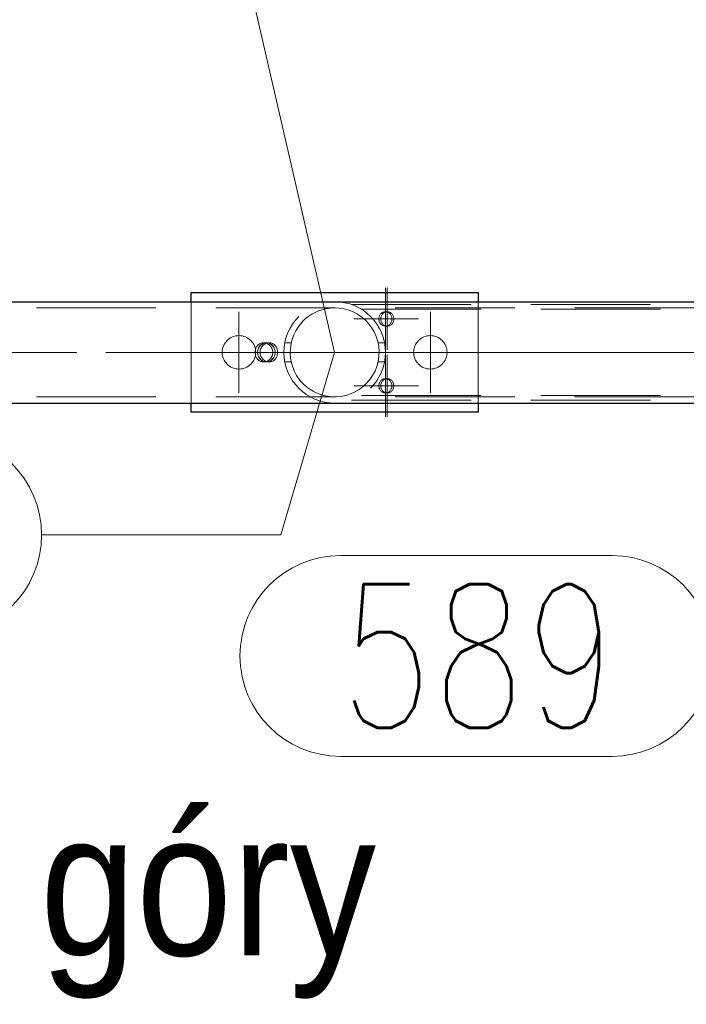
# Model space of a CAD drawing. Header units: millimetres. Extents: x -845 to -83, y 8759 to 9255.
# Tile 114 of 119: x -400 to -386, y 8804 to 8825. Entities that reach past the tile are written whole.
import ezdxf

# ---------------------------------------------------------------- set-up
doc = ezdxf.new("R2010")
doc.units = ezdxf.units.MM
doc.header["$LTSCALE"] = 10
doc.linetypes.add('HIDDEN', pattern=[0.375, 0.25, -0.125])
doc.linetypes.add('MITTE', pattern=[2, 1.25, -0.25, 0.25, -0.25])
for name, color, linetype, lineweight in [('PS_Hidden', 2, 'HIDDEN', 9), ('PS_Mid', 5, 'MITTE', 15), ('PS_Pos', 1, 'Continuous', 15), ('PS_Shape', 161, 'Continuous', 30), ('PS_SOLID', 7, 'Continuous', 30), ('PS_TEXT', 3, 'Continuous', 18)]:
    doc.layers.add(name, color=color, linetype=linetype, lineweight=lineweight)
doc.styles.add('gil', font='txt', dxfattribs={"width": 0.9})
doc.styles.add('simplex', font='simplex.shx', dxfattribs={"width": 0.75})

# ---------------------------------------------------------------- blocks, each defined once
blk = doc.blocks.new('*X575')
at = {"layer": 'PS_Hidden', "color": 2, "linetype": 'HIDDEN'}
for p, q in [((-396.54, 8817.036), (-396.54, 8819.156)), ((-390.54, 8819.156), (-390.54, 8817.036)), ((-411.025, 8819.026), (-311.275, 8819.026)), ((-394.017, 8818.894), (-394.083, 8818.85)), ((-393.948, 8818.931), (-394.017, 8818.894)), ((-393.879, 8818.961), (-393.948, 8818.931)), ((-393.805, 8818.987), (-393.879, 8818.961)), ((-393.722, 8819.007), (-393.805, 8818.987)), ((-393.633, 8819.021), (-393.722, 8819.007)), ((-393.54, 8819.026), (-393.633, 8819.021)), ((-393.443, 8819.021), (-393.54, 8819.026)), ((-393.54, 8819.026), (-393.54, 8819.026)), ((-393.344, 8819.005), (-393.443, 8819.021)), ((-393.246, 8818.978), (-393.344, 8819.005)), ((-393.15, 8818.94), (-393.246, 8818.978)), ((-393.188, 8819.096), (-383.34, 8819.096)), ((-393.059, 8818.892), (-393.15, 8818.94)), ((-392.974, 8818.834), (-393.059, 8818.892)), ((-392.98, 8818.996), (-383.34, 8818.996)), ((-392.589, 8818.887), (-392.58, 8818.899)), ((-392.58, 8818.899), (-392.57, 8818.909)), ((-392.57, 8818.909), (-392.558, 8818.919)), ((-392.558, 8818.919), (-392.547, 8818.927)), ((-392.54, 8818.899), (-392.549, 8818.887)), ((-392.547, 8818.927), (-392.534, 8818.933)), ((-392.53, 8818.909), (-392.54, 8818.899)), ((-392.534, 8818.933), (-392.521, 8818.939)), ((-392.519, 8818.919), (-392.53, 8818.909)), ((-392.521, 8818.939), (-392.507, 8818.943)), ((-392.507, 8818.927), (-392.519, 8818.919)), ((-392.507, 8818.943), (-392.494, 8818.945)), ((-392.495, 8818.933), (-392.507, 8818.927)), ((-392.482, 8818.939), (-392.495, 8818.933)), ((-392.494, 8818.945), (-392.48, 8818.946)), ((-392.468, 8818.943), (-392.482, 8818.939)), ((-392.48, 8818.946), (-392.466, 8818.945)), ((-392.44, 8818.946), (-392.48, 8818.946)), ((-392.454, 8818.945), (-392.468, 8818.943)), ((-392.466, 8818.945), (-392.452, 8818.943)), ((-392.44, 8818.946), (-392.454, 8818.945)), ((-392.452, 8818.943), (-392.438, 8818.939)), ((-392.426, 8818.945), (-392.44, 8818.946)), ((-392.438, 8818.939), (-392.425, 8818.933)), ((-392.413, 8818.943), (-392.426, 8818.945)), ((-392.425, 8818.933), (-392.413, 8818.927)), ((-392.399, 8818.939), (-392.413, 8818.943)), ((-392.413, 8818.927), (-392.401, 8818.919)), ((-392.401, 8818.919), (-392.39, 8818.909)), ((-392.386, 8818.933), (-392.399, 8818.939)), ((-392.39, 8818.909), (-392.38, 8818.899)), ((-392.373, 8818.927), (-392.386, 8818.933)), ((-392.38, 8818.899), (-392.371, 8818.887)), ((-392.362, 8818.919), (-392.373, 8818.927)), ((-392.351, 8818.909), (-392.362, 8818.919)), ((-392.34, 8818.899), (-392.351, 8818.909)), ((-392.331, 8818.887), (-392.34, 8818.899)), ((-394.256, 8818.688), (-394.306, 8818.622)), ((-394.204, 8818.747), (-394.256, 8818.688)), ((-394.146, 8818.801), (-394.204, 8818.747)), ((-394.083, 8818.85), (-394.146, 8818.801)), ((-392.898, 8818.769), (-392.974, 8818.834)), ((-392.83, 8818.696), (-392.898, 8818.769)), ((-392.768, 8818.614), (-392.83, 8818.696)), ((-392.617, 8818.803), (-392.616, 8818.818)), ((-392.617, 8818.788), (-392.617, 8818.803)), ((-392.616, 8818.773), (-392.617, 8818.788)), ((-392.616, 8818.818), (-392.613, 8818.833)), ((-392.613, 8818.758), (-392.616, 8818.773)), ((-392.613, 8818.833), (-392.609, 8818.848)), ((-392.609, 8818.743), (-392.613, 8818.758)), ((-392.609, 8818.848), (-392.604, 8818.862)), ((-392.604, 8818.73), (-392.609, 8818.743)), ((-392.604, 8818.862), (-392.597, 8818.875)), ((-392.597, 8818.716), (-392.604, 8818.73)), ((-392.597, 8818.875), (-392.589, 8818.887)), ((-392.589, 8818.704), (-392.597, 8818.716)), ((-392.58, 8818.692), (-392.589, 8818.704)), ((-392.57, 8818.682), (-392.58, 8818.692)), ((-392.577, 8818.818), (-392.578, 8818.803)), ((-392.578, 8818.803), (-392.578, 8818.788)), ((-392.578, 8818.788), (-392.577, 8818.773)), ((-392.574, 8818.833), (-392.577, 8818.818)), ((-392.577, 8818.773), (-392.574, 8818.758)), ((-392.57, 8818.848), (-392.574, 8818.833)), ((-392.574, 8818.758), (-392.57, 8818.743)), ((-392.564, 8818.862), (-392.57, 8818.848)), ((-392.57, 8818.743), (-392.564, 8818.73)), ((-392.557, 8818.875), (-392.564, 8818.862)), ((-392.564, 8818.73), (-392.557, 8818.716)), ((-392.549, 8818.887), (-392.557, 8818.875)), ((-392.557, 8818.716), (-392.549, 8818.704)), ((-392.549, 8818.704), (-392.54, 8818.692)), ((-392.54, 8818.692), (-392.53, 8818.682)), ((-392.38, 8818.692), (-392.39, 8818.682)), ((-392.371, 8818.704), (-392.38, 8818.692)), ((-392.371, 8818.887), (-392.363, 8818.875)), ((-392.363, 8818.716), (-392.371, 8818.704)), ((-392.363, 8818.875), (-392.356, 8818.862)), ((-392.356, 8818.73), (-392.363, 8818.716)), ((-392.356, 8818.862), (-392.35, 8818.848)), ((-392.35, 8818.743), (-392.356, 8818.73)), ((-392.351, 8818.682), (-392.34, 8818.692)), ((-392.35, 8818.848), (-392.346, 8818.833)), ((-392.346, 8818.758), (-392.35, 8818.743)), ((-392.346, 8818.833), (-392.343, 8818.818)), ((-392.343, 8818.773), (-392.346, 8818.758)), ((-392.343, 8818.818), (-392.342, 8818.803)), ((-392.342, 8818.788), (-392.343, 8818.773)), ((-392.342, 8818.803), (-392.342, 8818.788)), ((-392.34, 8818.692), (-392.331, 8818.704)), ((-392.323, 8818.875), (-392.331, 8818.887)), ((-392.331, 8818.704), (-392.323, 8818.716)), ((-392.317, 8818.862), (-392.323, 8818.875)), ((-392.323, 8818.716), (-392.317, 8818.73)), ((-392.311, 8818.848), (-392.317, 8818.862)), ((-392.317, 8818.73), (-392.311, 8818.743)), ((-392.307, 8818.833), (-392.311, 8818.848)), ((-392.311, 8818.743), (-392.307, 8818.758)), ((-392.304, 8818.818), (-392.307, 8818.833)), ((-392.307, 8818.758), (-392.304, 8818.773)), ((-392.303, 8818.803), (-392.304, 8818.818)), ((-392.304, 8818.773), (-392.303, 8818.788)), ((-392.303, 8818.788), (-392.303, 8818.803)), ((-394.353, 8818.547), (-394.394, 8818.464)), ((-394.306, 8818.622), (-394.353, 8818.547)), ((-392.714, 8818.523), (-392.768, 8818.614)), ((-392.67, 8818.426), (-392.714, 8818.523)), ((-392.558, 8818.672), (-392.57, 8818.682)), ((-392.547, 8818.664), (-392.558, 8818.672)), ((-392.534, 8818.658), (-392.547, 8818.664)), ((-392.521, 8818.652), (-392.534, 8818.658)), ((-392.53, 8818.682), (-392.519, 8818.672)), ((-392.507, 8818.649), (-392.521, 8818.652)), ((-392.519, 8818.672), (-392.507, 8818.664)), ((-392.507, 8818.664), (-392.495, 8818.658)), ((-392.494, 8818.646), (-392.507, 8818.649)), ((-392.495, 8818.658), (-392.482, 8818.652)), ((-392.48, 8818.646), (-392.494, 8818.646)), ((-392.482, 8818.652), (-392.468, 8818.649)), ((-392.466, 8818.646), (-392.48, 8818.646)), ((-392.44, 8818.646), (-392.48, 8818.646)), ((-392.468, 8818.649), (-392.454, 8818.646)), ((-392.452, 8818.649), (-392.466, 8818.646)), ((-392.454, 8818.646), (-392.44, 8818.646)), ((-392.438, 8818.652), (-392.452, 8818.649)), ((-392.44, 8818.646), (-392.426, 8818.646)), ((-392.425, 8818.658), (-392.438, 8818.652)), ((-392.426, 8818.646), (-392.413, 8818.649)), ((-392.413, 8818.664), (-392.425, 8818.658)), ((-392.401, 8818.672), (-392.413, 8818.664)), ((-392.413, 8818.649), (-392.399, 8818.652)), ((-392.39, 8818.682), (-392.401, 8818.672)), ((-392.399, 8818.652), (-392.386, 8818.658)), ((-392.386, 8818.658), (-392.373, 8818.664)), ((-392.373, 8818.664), (-392.362, 8818.672)), ((-392.362, 8818.672), (-392.351, 8818.682)), ((-395.115, 8818.27), (-395.098, 8818.279)), ((-395.098, 8818.279), (-395.081, 8818.286)), ((-395.081, 8818.286), (-395.063, 8818.292)), ((-395.063, 8818.292), (-395.045, 8818.295)), ((-395.046, 8818.279), (-395.063, 8818.27)), ((-395.051, 8818.27), (-395.034, 8818.279)), ((-395.029, 8818.286), (-395.046, 8818.279)), ((-395.045, 8818.295), (-395.027, 8818.296)), ((-395.034, 8818.279), (-395.015, 8818.286)), ((-395.011, 8818.292), (-395.029, 8818.286)), ((-395.027, 8818.296), (-395.009, 8818.295)), ((-395.027, 8818.296), (-394.975, 8818.296)), ((-395.015, 8818.286), (-394.997, 8818.292)), ((-394.993, 8818.295), (-395.011, 8818.292)), ((-395.009, 8818.295), (-394.99, 8818.292)), ((-394.982, 8818.279), (-394.999, 8818.27)), ((-394.997, 8818.292), (-394.978, 8818.295)), ((-394.975, 8818.296), (-394.993, 8818.295)), ((-394.99, 8818.292), (-394.972, 8818.286)), ((-394.963, 8818.286), (-394.982, 8818.279)), ((-394.978, 8818.295), (-394.96, 8818.296)), ((-394.957, 8818.295), (-394.975, 8818.296)), ((-394.972, 8818.286), (-394.953, 8818.279)), ((-394.945, 8818.292), (-394.963, 8818.286)), ((-394.96, 8818.296), (-394.942, 8818.295)), ((-394.96, 8818.296), (-394.908, 8818.296)), ((-394.938, 8818.292), (-394.957, 8818.295)), ((-394.953, 8818.279), (-394.936, 8818.27)), ((-394.926, 8818.295), (-394.945, 8818.292)), ((-394.942, 8818.295), (-394.924, 8818.292)), ((-394.919, 8818.286), (-394.938, 8818.292)), ((-394.908, 8818.296), (-394.926, 8818.295)), ((-394.924, 8818.292), (-394.906, 8818.286)), ((-394.901, 8818.279), (-394.919, 8818.286)), ((-394.89, 8818.295), (-394.908, 8818.296)), ((-394.908, 8818.296), (-394.908, 8818.296)), ((-394.906, 8818.286), (-394.888, 8818.279)), ((-394.884, 8818.27), (-394.901, 8818.279)), ((-394.871, 8818.292), (-394.89, 8818.295)), ((-394.888, 8818.279), (-394.872, 8818.27)), ((-394.854, 8818.286), (-394.871, 8818.292)), ((-394.836, 8818.279), (-394.854, 8818.286)), ((-394.82, 8818.27), (-394.836, 8818.279)), ((-394.448, 8818.296), (-394.581, 8818.296)), ((-394.452, 8818.279), (-394.466, 8818.179)), ((-394.427, 8818.374), (-394.452, 8818.279)), ((-394.394, 8818.464), (-394.427, 8818.374)), ((-392.638, 8818.324), (-392.67, 8818.426)), ((-392.618, 8818.219), (-392.638, 8818.324)), ((-392.631, 8818.296), (-392.499, 8818.296)), ((-395.202, 8818.105), (-395.201, 8818.125)), ((-395.202, 8818.086), (-395.202, 8818.105)), ((-395.201, 8818.066), (-395.202, 8818.086)), ((-395.201, 8818.125), (-395.197, 8818.145)), ((-395.197, 8818.145), (-395.192, 8818.165)), ((-395.192, 8818.165), (-395.185, 8818.184)), ((-395.185, 8818.184), (-395.177, 8818.202)), ((-395.177, 8818.202), (-395.167, 8818.218)), ((-395.167, 8818.218), (-395.156, 8818.234)), ((-395.156, 8818.234), (-395.144, 8818.247)), ((-395.149, 8818.125), (-395.151, 8818.105)), ((-395.151, 8818.105), (-395.149, 8818.125)), ((-395.151, 8818.105), (-395.151, 8818.086)), ((-395.151, 8818.086), (-395.151, 8818.105)), ((-395.151, 8818.086), (-395.149, 8818.066)), ((-395.149, 8818.066), (-395.151, 8818.086)), ((-395.146, 8818.145), (-395.149, 8818.125)), ((-395.149, 8818.125), (-395.145, 8818.145)), ((-395.141, 8818.165), (-395.146, 8818.145)), ((-395.145, 8818.145), (-395.139, 8818.165)), ((-395.144, 8818.247), (-395.13, 8818.259)), ((-395.134, 8818.184), (-395.141, 8818.165)), ((-395.139, 8818.165), (-395.131, 8818.184)), ((-395.125, 8818.202), (-395.134, 8818.184)), ((-395.131, 8818.184), (-395.121, 8818.202)), ((-395.13, 8818.259), (-395.115, 8818.27)), ((-395.115, 8818.218), (-395.125, 8818.202)), ((-395.121, 8818.202), (-395.11, 8818.218)), ((-395.104, 8818.234), (-395.115, 8818.218)), ((-395.11, 8818.218), (-395.097, 8818.234)), ((-395.092, 8818.247), (-395.104, 8818.234)), ((-395.098, 8818.125), (-395.1, 8818.105)), ((-395.1, 8818.105), (-395.1, 8818.086)), ((-395.1, 8818.086), (-395.098, 8818.066)), ((-395.094, 8818.145), (-395.098, 8818.125)), ((-395.097, 8818.234), (-395.083, 8818.247)), ((-395.088, 8818.165), (-395.094, 8818.145)), ((-395.078, 8818.259), (-395.092, 8818.247)), ((-395.079, 8818.184), (-395.088, 8818.165)), ((-395.083, 8818.247), (-395.068, 8818.259)), ((-395.069, 8818.202), (-395.079, 8818.184)), ((-395.063, 8818.27), (-395.078, 8818.259)), ((-395.058, 8818.218), (-395.069, 8818.202)), ((-395.068, 8818.259), (-395.051, 8818.27)), ((-395.045, 8818.234), (-395.058, 8818.218)), ((-395.031, 8818.247), (-395.045, 8818.234)), ((-395.016, 8818.259), (-395.031, 8818.247)), ((-394.999, 8818.27), (-395.016, 8818.259)), ((-394.936, 8818.27), (-394.919, 8818.259)), ((-394.919, 8818.259), (-394.903, 8818.247)), ((-394.903, 8818.247), (-394.89, 8818.234)), ((-394.89, 8818.234), (-394.877, 8818.218)), ((-394.867, 8818.259), (-394.884, 8818.27)), ((-394.877, 8818.218), (-394.865, 8818.202)), ((-394.872, 8818.27), (-394.857, 8818.259)), ((-394.852, 8818.247), (-394.867, 8818.259)), ((-394.865, 8818.202), (-394.855, 8818.184)), ((-394.857, 8818.259), (-394.843, 8818.247)), ((-394.855, 8818.184), (-394.847, 8818.165)), ((-394.838, 8818.234), (-394.852, 8818.247)), ((-394.847, 8818.165), (-394.841, 8818.145)), ((-394.843, 8818.247), (-394.831, 8818.234)), ((-394.841, 8818.145), (-394.837, 8818.125)), ((-394.825, 8818.218), (-394.838, 8818.234)), ((-394.837, 8818.125), (-394.835, 8818.105)), ((-394.835, 8818.086), (-394.837, 8818.066)), ((-394.835, 8818.105), (-394.835, 8818.086)), ((-394.831, 8818.234), (-394.82, 8818.218)), ((-394.814, 8818.202), (-394.825, 8818.218)), ((-394.805, 8818.259), (-394.82, 8818.27)), ((-394.82, 8818.218), (-394.81, 8818.202)), ((-394.804, 8818.184), (-394.814, 8818.202)), ((-394.81, 8818.202), (-394.801, 8818.184)), ((-394.791, 8818.247), (-394.805, 8818.259)), ((-394.796, 8818.165), (-394.804, 8818.184)), ((-394.801, 8818.184), (-394.794, 8818.165)), ((-394.79, 8818.145), (-394.796, 8818.165)), ((-394.794, 8818.165), (-394.789, 8818.145)), ((-394.779, 8818.234), (-394.791, 8818.247)), ((-394.786, 8818.125), (-394.79, 8818.145)), ((-394.789, 8818.145), (-394.785, 8818.125)), ((-394.784, 8818.105), (-394.786, 8818.125)), ((-394.786, 8818.066), (-394.784, 8818.086)), ((-394.785, 8818.125), (-394.784, 8818.105)), ((-394.784, 8818.086), (-394.785, 8818.066)), ((-394.784, 8818.086), (-394.784, 8818.105)), ((-394.784, 8818.105), (-394.784, 8818.086)), ((-394.768, 8818.218), (-394.779, 8818.234)), ((-394.758, 8818.202), (-394.768, 8818.218)), ((-394.75, 8818.184), (-394.758, 8818.202)), ((-394.743, 8818.165), (-394.75, 8818.184)), ((-394.738, 8818.145), (-394.743, 8818.165)), ((-394.734, 8818.125), (-394.738, 8818.145)), ((-394.733, 8818.105), (-394.734, 8818.125)), ((-394.734, 8818.066), (-394.733, 8818.086)), ((-394.733, 8818.086), (-394.733, 8818.105)), ((-394.466, 8818.179), (-394.47, 8818.076)), ((-394.47, 8818.076), (-394.462, 8817.975)), ((-392.61, 8818.115), (-392.618, 8818.219)), ((-392.614, 8818.011), (-392.61, 8818.115)), ((-395.197, 8818.046), (-395.201, 8818.066)), ((-395.192, 8818.026), (-395.197, 8818.046)), ((-395.185, 8818.007), (-395.192, 8818.026)), ((-395.177, 8817.989), (-395.185, 8818.007)), ((-395.167, 8817.973), (-395.177, 8817.989)), ((-395.156, 8817.958), (-395.167, 8817.973)), ((-395.144, 8817.944), (-395.156, 8817.958)), ((-395.149, 8818.066), (-395.146, 8818.046)), ((-395.145, 8818.046), (-395.149, 8818.066)), ((-395.146, 8818.046), (-395.141, 8818.026)), ((-395.139, 8818.026), (-395.145, 8818.046)), ((-395.13, 8817.932), (-395.144, 8817.944)), ((-395.141, 8818.026), (-395.134, 8818.007)), ((-395.131, 8818.007), (-395.139, 8818.026)), ((-395.134, 8818.007), (-395.125, 8817.989)), ((-395.121, 8817.989), (-395.131, 8818.007)), ((-395.115, 8817.921), (-395.13, 8817.932)), ((-395.125, 8817.989), (-395.115, 8817.973)), ((-395.11, 8817.973), (-395.121, 8817.989)), ((-395.115, 8817.973), (-395.104, 8817.958)), ((-395.098, 8817.912), (-395.115, 8817.921)), ((-395.097, 8817.958), (-395.11, 8817.973)), ((-395.104, 8817.958), (-395.092, 8817.944)), ((-395.098, 8818.066), (-395.094, 8818.046)), ((-395.081, 8817.905), (-395.098, 8817.912)), ((-395.083, 8817.944), (-395.097, 8817.958)), ((-395.094, 8818.046), (-395.088, 8818.026)), ((-395.092, 8817.944), (-395.078, 8817.932)), ((-395.088, 8818.026), (-395.079, 8818.007)), ((-395.068, 8817.932), (-395.083, 8817.944)), ((-395.063, 8817.9), (-395.081, 8817.905)), ((-395.079, 8818.007), (-395.069, 8817.989)), ((-395.078, 8817.932), (-395.063, 8817.921)), ((-395.069, 8817.989), (-395.058, 8817.973)), ((-395.051, 8817.921), (-395.068, 8817.932)), ((-395.063, 8817.921), (-395.046, 8817.912)), ((-395.045, 8817.897), (-395.063, 8817.9)), ((-395.058, 8817.973), (-395.045, 8817.958)), ((-395.034, 8817.912), (-395.051, 8817.921)), ((-395.046, 8817.912), (-395.029, 8817.905)), ((-395.045, 8817.958), (-395.031, 8817.944)), ((-395.027, 8817.896), (-395.045, 8817.897)), ((-395.015, 8817.905), (-395.034, 8817.912)), ((-395.031, 8817.944), (-395.016, 8817.932)), ((-395.029, 8817.905), (-395.011, 8817.9)), ((-395.009, 8817.897), (-395.027, 8817.896)), ((-395.027, 8817.896), (-394.975, 8817.896)), ((-395.016, 8817.932), (-394.999, 8817.921)), ((-394.997, 8817.9), (-395.015, 8817.905)), ((-395.011, 8817.9), (-394.993, 8817.897)), ((-394.99, 8817.9), (-395.009, 8817.897)), ((-394.999, 8817.921), (-394.982, 8817.912)), ((-394.978, 8817.897), (-394.997, 8817.9)), ((-394.993, 8817.897), (-394.975, 8817.896)), ((-394.972, 8817.905), (-394.99, 8817.9)), ((-394.982, 8817.912), (-394.963, 8817.905)), ((-394.96, 8817.896), (-394.978, 8817.897)), ((-394.975, 8817.896), (-394.957, 8817.897)), ((-394.953, 8817.912), (-394.972, 8817.905)), ((-394.963, 8817.905), (-394.945, 8817.9)), ((-394.942, 8817.897), (-394.96, 8817.896)), ((-394.96, 8817.896), (-394.908, 8817.896)), ((-394.957, 8817.897), (-394.938, 8817.9)), ((-394.936, 8817.921), (-394.953, 8817.912)), ((-394.945, 8817.9), (-394.926, 8817.897)), ((-394.924, 8817.9), (-394.942, 8817.897)), ((-394.938, 8817.9), (-394.919, 8817.905)), ((-394.919, 8817.932), (-394.936, 8817.921)), ((-394.926, 8817.897), (-394.908, 8817.896)), ((-394.906, 8817.905), (-394.924, 8817.9)), ((-394.903, 8817.944), (-394.919, 8817.932)), ((-394.919, 8817.905), (-394.901, 8817.912)), ((-394.908, 8817.896), (-394.89, 8817.897)), ((-394.888, 8817.912), (-394.906, 8817.905)), ((-394.89, 8817.958), (-394.903, 8817.944)), ((-394.901, 8817.912), (-394.884, 8817.921)), ((-394.877, 8817.973), (-394.89, 8817.958)), ((-394.89, 8817.897), (-394.871, 8817.9)), ((-394.872, 8817.921), (-394.888, 8817.912)), ((-394.884, 8817.921), (-394.867, 8817.932)), ((-394.865, 8817.989), (-394.877, 8817.973)), ((-394.857, 8817.932), (-394.872, 8817.921)), ((-394.871, 8817.9), (-394.854, 8817.905)), ((-394.867, 8817.932), (-394.852, 8817.944)), ((-394.855, 8818.007), (-394.865, 8817.989)), ((-394.843, 8817.944), (-394.857, 8817.932)), ((-394.847, 8818.026), (-394.855, 8818.007)), ((-394.854, 8817.905), (-394.836, 8817.912)), ((-394.852, 8817.944), (-394.838, 8817.958)), ((-394.841, 8818.046), (-394.847, 8818.026)), ((-394.831, 8817.958), (-394.843, 8817.944)), ((-394.837, 8818.066), (-394.841, 8818.046)), ((-394.838, 8817.958), (-394.825, 8817.973)), ((-394.836, 8817.912), (-394.82, 8817.921)), ((-394.82, 8817.973), (-394.831, 8817.958)), ((-394.825, 8817.973), (-394.814, 8817.989)), ((-394.81, 8817.989), (-394.82, 8817.973)), ((-394.82, 8817.921), (-394.805, 8817.932)), ((-394.814, 8817.989), (-394.804, 8818.007)), ((-394.801, 8818.007), (-394.81, 8817.989)), ((-394.805, 8817.932), (-394.791, 8817.944)), ((-394.804, 8818.007), (-394.796, 8818.026)), ((-394.794, 8818.026), (-394.801, 8818.007)), ((-394.796, 8818.026), (-394.79, 8818.046)), ((-394.789, 8818.046), (-394.794, 8818.026)), ((-394.791, 8817.944), (-394.779, 8817.958)), ((-394.79, 8818.046), (-394.786, 8818.066)), ((-394.785, 8818.066), (-394.789, 8818.046)), ((-394.779, 8817.958), (-394.768, 8817.973)), ((-394.768, 8817.973), (-394.758, 8817.989)), ((-394.758, 8817.989), (-394.75, 8818.007)), ((-394.75, 8818.007), (-394.743, 8818.026)), ((-394.743, 8818.026), (-394.738, 8818.046)), ((-394.738, 8818.046), (-394.734, 8818.066)), ((-394.448, 8817.896), (-394.581, 8817.896)), ((-394.462, 8817.975), (-394.443, 8817.876)), ((-394.443, 8817.876), (-394.415, 8817.783)), ((-392.657, 8817.803), (-392.629, 8817.906)), ((-392.631, 8817.896), (-392.499, 8817.896)), ((-392.629, 8817.906), (-392.614, 8818.011)), ((-394.415, 8817.783), (-394.379, 8817.695)), ((-394.379, 8817.695), (-394.336, 8817.615)), ((-392.747, 8817.61), (-392.696, 8817.703)), ((-392.696, 8817.703), (-392.657, 8817.803)), ((-394.336, 8817.615), (-394.288, 8817.544)), ((-394.288, 8817.544), (-394.237, 8817.48)), ((-394.237, 8817.48), (-394.183, 8817.424)), ((-392.872, 8817.448), (-392.806, 8817.525)), ((-392.806, 8817.525), (-392.747, 8817.61)), ((-392.609, 8817.448), (-392.604, 8817.462)), ((-392.604, 8817.462), (-392.597, 8817.475)), ((-392.597, 8817.475), (-392.589, 8817.487)), ((-392.589, 8817.487), (-392.58, 8817.499)), ((-392.58, 8817.499), (-392.57, 8817.509)), ((-392.57, 8817.509), (-392.558, 8817.519)), ((-392.564, 8817.462), (-392.57, 8817.448)), ((-392.557, 8817.475), (-392.564, 8817.462)), ((-392.558, 8817.519), (-392.547, 8817.527)), ((-392.549, 8817.487), (-392.557, 8817.475)), ((-392.54, 8817.499), (-392.549, 8817.487)), ((-392.547, 8817.527), (-392.534, 8817.533)), ((-392.53, 8817.509), (-392.54, 8817.499)), ((-392.534, 8817.533), (-392.521, 8817.539)), ((-392.519, 8817.519), (-392.53, 8817.509)), ((-392.521, 8817.539), (-392.507, 8817.543)), ((-392.507, 8817.527), (-392.519, 8817.519)), ((-392.507, 8817.543), (-392.494, 8817.545)), ((-392.495, 8817.533), (-392.507, 8817.527)), ((-392.482, 8817.539), (-392.495, 8817.533)), ((-392.494, 8817.545), (-392.48, 8817.546)), ((-392.468, 8817.543), (-392.482, 8817.539)), ((-392.48, 8817.546), (-392.466, 8817.545)), ((-392.44, 8817.546), (-392.48, 8817.546)), ((-392.454, 8817.545), (-392.468, 8817.543)), ((-392.466, 8817.545), (-392.452, 8817.543)), ((-392.44, 8817.546), (-392.454, 8817.545)), ((-392.452, 8817.543), (-392.438, 8817.539)), ((-392.426, 8817.545), (-392.44, 8817.546)), ((-392.438, 8817.539), (-392.425, 8817.533)), ((-392.413, 8817.543), (-392.426, 8817.545)), ((-392.425, 8817.533), (-392.413, 8817.527)), ((-392.399, 8817.539), (-392.413, 8817.543)), ((-392.413, 8817.527), (-392.401, 8817.519)), ((-392.401, 8817.519), (-392.39, 8817.509)), ((-392.386, 8817.533), (-392.399, 8817.539)), ((-392.39, 8817.509), (-392.38, 8817.499)), ((-392.373, 8817.527), (-392.386, 8817.533)), ((-392.38, 8817.499), (-392.371, 8817.487)), ((-392.362, 8817.519), (-392.373, 8817.527)), ((-392.371, 8817.487), (-392.363, 8817.475)), ((-392.363, 8817.475), (-392.356, 8817.462)), ((-392.351, 8817.509), (-392.362, 8817.519)), ((-392.356, 8817.462), (-392.35, 8817.448)), ((-392.34, 8817.499), (-392.351, 8817.509)), ((-392.331, 8817.487), (-392.34, 8817.499)), ((-392.323, 8817.475), (-392.331, 8817.487)), ((-392.317, 8817.462), (-392.323, 8817.475)), ((-392.311, 8817.448), (-392.317, 8817.462)), ((-394.183, 8817.424), (-394.123, 8817.371)), ((-394.123, 8817.371), (-394.059, 8817.324)), ((-394.059, 8817.324), (-393.991, 8817.283)), ((-393.991, 8817.283), (-393.923, 8817.248)), ((-393.923, 8817.248), (-393.853, 8817.22)), ((-393.209, 8817.226), (-393.115, 8817.268)), ((-393.115, 8817.268), (-393.027, 8817.32)), ((-393.027, 8817.32), (-392.945, 8817.381)), ((-392.945, 8817.381), (-392.872, 8817.448)), ((-392.617, 8817.403), (-392.616, 8817.418)), ((-392.617, 8817.388), (-392.617, 8817.403)), ((-392.616, 8817.373), (-392.617, 8817.388)), ((-392.616, 8817.418), (-392.613, 8817.433)), ((-392.613, 8817.358), (-392.616, 8817.373)), ((-392.613, 8817.433), (-392.609, 8817.448)), ((-392.609, 8817.343), (-392.613, 8817.358)), ((-392.604, 8817.33), (-392.609, 8817.343)), ((-392.597, 8817.316), (-392.604, 8817.33)), ((-392.589, 8817.304), (-392.597, 8817.316)), ((-392.58, 8817.292), (-392.589, 8817.304)), ((-392.57, 8817.282), (-392.58, 8817.292)), ((-392.577, 8817.418), (-392.578, 8817.403)), ((-392.578, 8817.403), (-392.578, 8817.388)), ((-392.578, 8817.388), (-392.577, 8817.373)), ((-392.574, 8817.433), (-392.577, 8817.418)), ((-392.577, 8817.373), (-392.574, 8817.358)), ((-392.57, 8817.448), (-392.574, 8817.433)), ((-392.574, 8817.358), (-392.57, 8817.343)), ((-392.57, 8817.343), (-392.564, 8817.33)), ((-392.558, 8817.272), (-392.57, 8817.282)), ((-392.564, 8817.33), (-392.557, 8817.316)), ((-392.547, 8817.264), (-392.558, 8817.272)), ((-392.557, 8817.316), (-392.549, 8817.304)), ((-392.549, 8817.304), (-392.54, 8817.292)), ((-392.534, 8817.258), (-392.547, 8817.264)), ((-392.54, 8817.292), (-392.53, 8817.282)), ((-392.521, 8817.252), (-392.534, 8817.258)), ((-392.53, 8817.282), (-392.519, 8817.272)), ((-392.507, 8817.249), (-392.521, 8817.252)), ((-392.519, 8817.272), (-392.507, 8817.264)), ((-392.507, 8817.264), (-392.495, 8817.258)), ((-392.494, 8817.246), (-392.507, 8817.249)), ((-392.495, 8817.258), (-392.482, 8817.252)), ((-392.48, 8817.246), (-392.494, 8817.246)), ((-392.482, 8817.252), (-392.468, 8817.249)), ((-392.466, 8817.246), (-392.48, 8817.246)), ((-392.44, 8817.246), (-392.48, 8817.246)), ((-392.468, 8817.249), (-392.454, 8817.246)), ((-392.452, 8817.249), (-392.466, 8817.246)), ((-392.454, 8817.246), (-392.44, 8817.246)), ((-392.438, 8817.252), (-392.452, 8817.249)), ((-392.44, 8817.246), (-392.426, 8817.246)), ((-392.425, 8817.258), (-392.438, 8817.252)), ((-392.426, 8817.246), (-392.413, 8817.249)), ((-392.413, 8817.264), (-392.425, 8817.258)), ((-392.401, 8817.272), (-392.413, 8817.264)), ((-392.413, 8817.249), (-392.399, 8817.252)), ((-392.39, 8817.282), (-392.401, 8817.272)), ((-392.399, 8817.252), (-392.386, 8817.258)), ((-392.38, 8817.292), (-392.39, 8817.282)), ((-392.386, 8817.258), (-392.373, 8817.264)), ((-392.371, 8817.304), (-392.38, 8817.292)), ((-392.373, 8817.264), (-392.362, 8817.272)), ((-392.363, 8817.316), (-392.371, 8817.304)), ((-392.356, 8817.33), (-392.363, 8817.316)), ((-392.362, 8817.272), (-392.351, 8817.282)), ((-392.35, 8817.343), (-392.356, 8817.33)), ((-392.351, 8817.282), (-392.34, 8817.292)), ((-392.35, 8817.448), (-392.346, 8817.433)), ((-392.346, 8817.358), (-392.35, 8817.343)), ((-392.346, 8817.433), (-392.343, 8817.418)), ((-392.343, 8817.373), (-392.346, 8817.358)), ((-392.343, 8817.418), (-392.342, 8817.403)), ((-392.342, 8817.388), (-392.343, 8817.373)), ((-392.342, 8817.403), (-392.342, 8817.388)), ((-392.34, 8817.292), (-392.331, 8817.304)), ((-392.331, 8817.304), (-392.323, 8817.316)), ((-392.323, 8817.316), (-392.317, 8817.33)), ((-392.317, 8817.33), (-392.311, 8817.343)), ((-392.307, 8817.433), (-392.311, 8817.448)), ((-392.311, 8817.343), (-392.307, 8817.358)), ((-392.304, 8817.418), (-392.307, 8817.433)), ((-392.307, 8817.358), (-392.304, 8817.373)), ((-392.303, 8817.403), (-392.304, 8817.418)), ((-392.304, 8817.373), (-392.303, 8817.388)), ((-392.303, 8817.388), (-392.303, 8817.403)), ((-411.025, 8817.166), (-311.275, 8817.166)), ((-393.853, 8817.22), (-393.775, 8817.196)), ((-393.775, 8817.196), (-393.69, 8817.178)), ((-393.69, 8817.178), (-393.599, 8817.167)), ((-393.599, 8817.167), (-393.504, 8817.166)), ((-393.504, 8817.166), (-393.406, 8817.175)), ((-393.406, 8817.175), (-393.307, 8817.195)), ((-393.307, 8817.195), (-393.209, 8817.226)), ((-393.188, 8817.096), (-383.34, 8817.096)), ((-392.98, 8817.196), (-383.34, 8817.196))]:
    blk.add_line(p, q, dxfattribs=at)
at = {"layer": 'PS_Hidden', "color": 2, "extrusion": (0, 0, -1)}
for centre in [(395.54, 8818.096), (391.54, 8818.096)]:
    blk.add_circle(centre, 0.35, dxfattribs=at)
at = {"layer": 'PS_Hidden', "extrusion": (0, 0, -1)}
for start, end in [(270, 90), (90, 270)]:
    blk.add_arc((393.54, 8818.096), 1.06, start, end, dxfattribs=at)
at = {"layer": 'PS_Mid', "color": 5, "linetype": 'MITTE'}
for p, q in [((-392.48, 8819.446), (-392.48, 8818.146)), ((-392.44, 8819.446), (-392.44, 8818.146)), ((-395.54, 8818.946), (-395.54, 8817.246)), ((-391.54, 8818.946), (-391.54, 8817.246)), ((-391.83, 8818.796), (-393.13, 8818.796)), ((-391.79, 8818.796), (-393.09, 8818.796)), ((-413.323, 8818.096), (-308.977, 8818.096)), ((-411.432, 8818.096), (-391.242, 8818.096)), ((-394.69, 8818.096), (-396.39, 8818.096)), ((-395.683, 8818.096), (-338.896, 8818.096)), ((-394.467, 8818.096), (-395.528, 8818.096)), ((-394.407, 8818.096), (-395.467, 8818.096)), ((-393.946, 8818.096), (-395.1, 8818.096)), ((-395.1, 8818.096), (-393.946, 8818.096)), ((-393.54, 8818.096), (-393.54, 8818.096)), ((-391.98, 8818.096), (-393.133, 8818.096)), ((-391.98, 8818.096), (-393.133, 8818.096)), ((-390.69, 8818.096), (-392.39, 8818.096)), ((-392.48, 8818.046), (-392.48, 8816.746)), ((-392.44, 8818.046), (-392.44, 8816.746)), ((-391.83, 8817.396), (-393.13, 8817.396)), ((-391.79, 8817.396), (-393.09, 8817.396))]:
    blk.add_line(p, q, dxfattribs=at)
at = {"layer": 'PS_SOLID', "color": 7, "linetype": 'Continuous'}
for p, q in [((-396.54, 8819.346), (-390.54, 8819.346)), ((-396.54, 8819.156), (-396.54, 8819.346)), ((-390.54, 8819.346), (-390.54, 8819.156)), ((-411.025, 8819.156), (-311.275, 8819.156)), ((-411.025, 8817.036), (-311.275, 8817.036)), ((-396.54, 8816.846), (-396.54, 8817.036)), ((-390.54, 8816.846), (-396.54, 8816.846)), ((-390.54, 8817.036), (-390.54, 8816.846))]:
    blk.add_line(p, q, dxfattribs=at)
blk = doc.blocks.new('*X587')
at = {"color": 1}
for p, q in [((-383.04, 8818.096), (-380.641, 8811.746)), ((-393.419, 8813.846), (-387.741, 8813.846)), ((-385.641, 8811.746), (-380.641, 8811.746)), ((-393.419, 8809.646), (-387.741, 8809.646))]:
    blk.add_line(p, q, dxfattribs=at)
for centre, start, end in [((-393.419, 8811.746), 90, 270), ((-387.741, 8811.746), 270, 90)]:
    blk.add_arc(centre, 2.1, start, end, dxfattribs=at)
at = {"color": 30, "style": 'simplex', "width": 0.75}
blk.add_text('589', height=3, dxfattribs=at).set_placement((-393.419, 8810.246))
blk = doc.blocks.new('*X588')
at = {"color": 1}
for p, q in [((-372.54, 8818.096), (-380.641, 8811.746)), ((-393.419, 8813.846), (-387.741, 8813.846)), ((-385.641, 8811.746), (-380.641, 8811.746)), ((-393.419, 8809.646), (-387.741, 8809.646))]:
    blk.add_line(p, q, dxfattribs=at)
for centre, start, end in [((-393.419, 8811.746), 90, 270), ((-387.741, 8811.746), 270, 90)]:
    blk.add_arc(centre, 2.1, start, end, dxfattribs=at)
at = {"color": 30, "style": 'simplex', "width": 0.75}
blk.add_text('589', height=3, dxfattribs=at).set_placement((-393.419, 8810.246))
blk = doc.blocks.new('*X589')
at = {"color": 1}
for p, q in [((-408.293, 8828.763), (-402.615, 8828.763)), ((-400.515, 8826.663), (-395.515, 8826.663)), ((-393.54, 8818.096), (-395.515, 8826.663)), ((-408.293, 8824.563), (-402.615, 8824.563))]:
    blk.add_line(p, q, dxfattribs=at)
for centre, start, end in [((-408.293, 8826.663), 90, 270), ((-402.615, 8826.663), 270, 90)]:
    blk.add_arc(centre, 2.1, start, end, dxfattribs=at)
at = {"color": 30, "style": 'simplex', "width": 0.75}
blk.add_text('579', height=3, dxfattribs=at).set_placement((-408.293, 8825.163))
blk = doc.blocks.new('*X590')
at = {"color": 1}
for p, q in [((-393.54, 8818.096), (-394.666, 8814.276)), ((-407.123, 8816.376), (-401.766, 8816.376)), ((-399.666, 8814.276), (-394.666, 8814.276)), ((-407.123, 8812.176), (-401.766, 8812.176))]:
    blk.add_line(p, q, dxfattribs=at)
for centre, start, end in [((-407.123, 8814.276), 90, 270), ((-401.766, 8814.276), 270, 90)]:
    blk.add_arc(centre, 2.1, start, end, dxfattribs=at)
at = {"color": 30, "style": 'simplex', "width": 0.75}
blk.add_text('615', height=3, dxfattribs=at).set_placement((-407.123, 8812.776))
blk = doc.blocks.new('*X599')
at = {"color": 3, "style": 'gil', "width": 0.9}
blk.add_text('Widok z góry', height=3, dxfattribs=at).set_placement((-413.54, 8805.483))

msp = doc.modelspace()

# ---------------------------------------------------------------- block references
at = {"layer": 'PS_Pos'}
for name in ['*X589', '*X590', '*X587', '*X588']:
    msp.add_blockref(name, (0, 0), dxfattribs=at)
at = {"layer": 'PS_Shape', "color": 31}
msp.add_blockref('*X575', (0, 0), dxfattribs=at)
at = {"layer": 'PS_TEXT'}
msp.add_blockref('*X599', (0, 0), dxfattribs=at)

doc.saveas('drawing.dxf')
